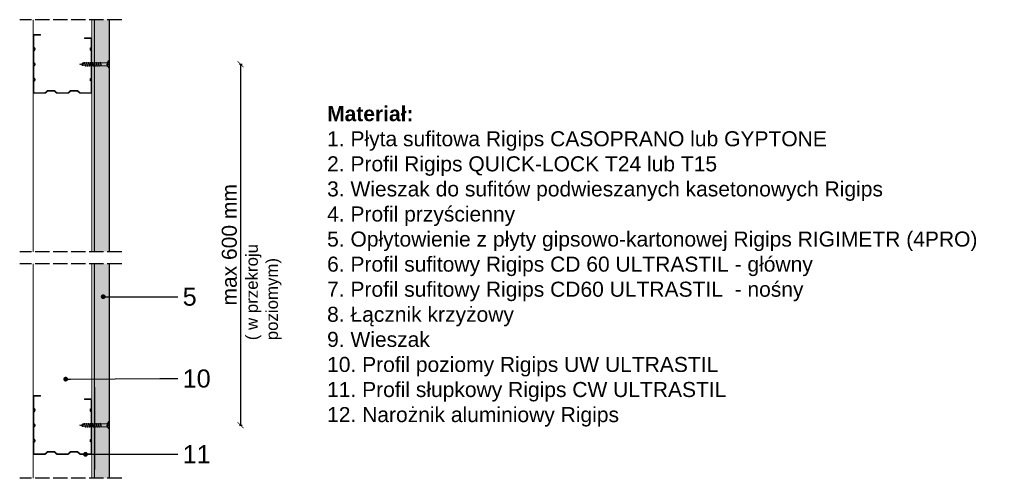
# Model space of a CAD drawing. Header units: millimetres. Extents: x 1837 to 3822, y 1456 to 2447.
# Tile 4 of 8: x 3003 to 3822, y 1513 to 1894. Entities that reach past the tile are written whole.
import ezdxf
from ezdxf import colors
from ezdxf.entities.mleader import LeaderData, LeaderLine
from ezdxf.math import Vec2, Vec3

# ---------------------------------------------------------------- set-up
doc = ezdxf.new("R2010")
doc.units = ezdxf.units.MM
doc.linetypes.add('ACAD_ISO02W100', pattern=[15, 12, -3])
for name, color, linetype, lineweight in [('_RIGIPS AKCESORIA', 7, 'Continuous', 18), ('_RIGIPS G-K', 7, 'Continuous', 25), ('_RIGIPS PROFIL', 7, 'Continuous', 9), ('PRZERYWANA', 7, 'ACAD_ISO02W100', 25)]:
    doc.layers.add(name, color=color, linetype=linetype, lineweight=lineweight)
doc.styles.get("Standard").update_dxf_attribs({"font": 'arial.ttf'})
doc.dimstyles.new('ISO-25', dxfattribs={"dimtxt": 2.5, "dimasz": 2.5, "dimexe": 1.25, "dimexo": 0.625, "dimtad": 1, "dimtxsty": 'Standard', "dimcen": 2.5, "dimadec": 0, "dimazin": 0, "dimtfac": 1, "dimtmove": 0, "dimatfit": 3, "dimfxl": 1, "dimarcsym": 0})

# ---------------------------------------------------------------- blocks, each defined once
blk = doc.blocks.new('CW 50 ULTRASTIL')
h = blk.add_hatch()
h.set_pattern_fill('ANSI31', color=256, scale=0.5, style=0)
h.paths.add_polyline_path([(28.56, 40.65, -0.198912), (28.71, 41), (30.21, 42.51, 0.198912), (30.36, 42.86), (30.36, 48.45, 0.198912), (30.21, 48.8), (28.71, 50.31, -0.198912), (28.56, 50.66), (28.56, 59.85, -0.198912), (28.71, 60.2), (30.21, 61.71, 0.198912), (30.36, 62.06), (30.36, 67.65, 0.198912), (30.21, 68), (28.71, 69.51, -0.198912), (28.56, 69.86), (28.56, 78.31, -0.414214), (29.36, 79.11), (37.68, 79.11, -0.198912), (38.04, 78.96), (38.74, 78.25, 0.198912), (39.1, 78.11), (39.68, 78.11, 0.198912), (40.04, 78.25), (40.74, 78.96, -0.198912), (41.1, 79.11), (50.38, 79.11, -0.198912), (50.74, 78.96), (51.44, 78.25, 0.198912), (51.8, 78.11), (52.38, 78.11, 0.198912), (52.74, 78.25), (53.44, 78.96, -0.198912), (53.8, 79.11), (63.08, 79.11, -0.198912), (63.44, 78.96), (64.14, 78.25, 0.198912), (64.5, 78.11), (65.08, 78.11, 0.198912), (65.44, 78.25), (66.14, 78.96, -0.198912), (66.5, 79.11), (75.66, 79.11, -0.414214), (76.46, 78.31), (76.46, 73.66), (77.01, 73.66), (77.01, 78.86, 0.414214), (76.21, 79.66), (66.5, 79.66, 0.198912), (66.14, 79.51), (65.44, 78.8, -0.198912), (65.08, 78.66), (64.5, 78.66, -0.198912), (64.14, 78.8), (63.44, 79.51, 0.198912), (63.08, 79.66), (53.8, 79.66, 0.198912), (53.44, 79.51), (52.74, 78.8, -0.198912), (52.38, 78.66), (51.8, 78.66, -0.198912), (51.44, 78.8), (50.74, 79.51, 0.198912), (50.38, 79.66), (41.1, 79.66, 0.198912), (40.74, 79.51), (40.04, 78.8, -0.198912), (39.68, 78.66), (39.1, 78.66, -0.198912), (38.74, 78.8), (38.04, 79.51, 0.198912), (37.68, 79.66), (28.81, 79.66, 0.414214), (28.01, 78.86), (28.01, 69.86, 0.198912), (28.16, 69.51), (29.66, 68, -0.198912), (29.81, 67.65), (29.81, 62.06, -0.198912), (29.66, 61.71), (28.16, 60.2, 0.198912), (28.01, 59.85), (28.01, 50.66, 0.198912), (28.16, 50.31), (29.66, 48.8, -0.198912), (29.81, 48.45), (29.81, 42.86, -0.198912), (29.66, 42.51), (28.16, 41, 0.198912), (28.01, 40.65), (28.01, 31.66, 0.414214), (28.81, 30.86), (37.68, 30.86, 0.198912), (38.04, 31), (38.74, 31.71, -0.198912), (39.1, 31.86), (39.68, 31.86, -0.198912), (40.04, 31.71), (40.74, 31, 0.198912), (41.1, 30.86), (50.38, 30.86, 0.198912), (50.74, 31), (51.44, 31.71, -0.198912), (51.8, 31.86), (52.38, 31.86, -0.198912), (52.74, 31.71), (53.44, 31, 0.198912), (53.8, 30.86), (63.08, 30.86, 0.198912), (63.44, 31), (64.14, 31.71, -0.198912), (64.5, 31.86), (65.08, 31.86, -0.198912), (65.44, 31.71), (66.14, 31, 0.198912), (66.5, 30.86), (73.21, 30.86, 0.414214), (74.01, 31.66), (74.01, 36.86), (73.46, 36.86), (73.46, 32.21, -0.414214), (72.66, 31.41), (66.5, 31.41, -0.198912), (66.14, 31.55), (65.44, 32.26, 0.198912), (65.08, 32.41), (64.5, 32.41, 0.198912), (64.14, 32.26), (63.44, 31.55, -0.198912), (63.08, 31.41), (53.8, 31.41, -0.198912), (53.44, 31.55), (52.74, 32.26, 0.198912), (52.38, 32.41), (51.8, 32.41, 0.198912), (51.44, 32.26), (50.74, 31.55, -0.198912), (50.38, 31.41), (41.1, 31.41, -0.198912), (40.74, 31.55), (40.04, 32.26, 0.198912), (39.68, 32.41), (39.1, 32.41, 0.198912), (38.74, 32.26), (38.04, 31.55, -0.198912), (37.68, 31.41), (29.36, 31.41, -0.414214), (28.56, 32.21)])
at = {"layer": '_RIGIPS PROFIL'}
for p, q in [((28.01, 78.86), (28.01, 69.86)), ((28.56, 78.31), (28.56, 69.86)), ((37.68, 79.66), (28.81, 79.66)), ((37.68, 79.11), (29.36, 79.11)), ((38.04, 79.51), (38.74, 78.8)), ((38.04, 78.96), (38.74, 78.25)), ((39.68, 78.66), (39.1, 78.66)), ((39.68, 78.11), (39.1, 78.11)), ((40.74, 79.51), (40.04, 78.8)), ((40.74, 78.96), (40.04, 78.25)), ((50.38, 79.66), (41.1, 79.66)), ((50.38, 79.11), (41.1, 79.11)), ((50.74, 79.51), (51.44, 78.8)), ((50.74, 78.96), (51.44, 78.25)), ((52.38, 78.66), (51.8, 78.66)), ((52.38, 78.11), (51.8, 78.11)), ((53.44, 79.51), (52.74, 78.8)), ((53.44, 78.96), (52.74, 78.25)), ((53.8, 79.66), (63.08, 79.66)), ((53.8, 79.11), (63.08, 79.11)), ((63.44, 79.51), (64.14, 78.8)), ((63.44, 78.96), (64.14, 78.25)), ((65.08, 78.66), (64.5, 78.66)), ((65.08, 78.11), (64.5, 78.11)), ((66.14, 79.51), (65.44, 78.8)), ((66.14, 78.96), (65.44, 78.25)), ((76.21, 79.66), (66.5, 79.66)), ((75.66, 79.11), (66.5, 79.11)), ((76.46, 73.66), (76.46, 78.31)), ((76.46, 73.66), (77.01, 73.66)), ((77.01, 73.66), (77.01, 78.86)), ((29.66, 68), (28.16, 69.51)), ((30.21, 68), (28.71, 69.51)), ((29.81, 67.65), (29.81, 62.06)), ((30.36, 67.65), (30.36, 62.06)), ((28.01, 59.85), (28.01, 50.66)), ((29.66, 61.71), (28.16, 60.2)), ((28.56, 59.85), (28.56, 50.66)), ((30.21, 61.71), (28.71, 60.2)), ((29.66, 48.8), (28.16, 50.31)), ((30.21, 48.8), (28.71, 50.31)), ((29.66, 42.51), (28.16, 41)), ((30.21, 42.51), (28.71, 41)), ((29.81, 42.86), (29.81, 48.45)), ((30.36, 42.86), (30.36, 48.45)), ((28.01, 31.66), (28.01, 40.65)), ((28.56, 32.21), (28.56, 40.65)), ((73.46, 36.86), (73.46, 32.21)), ((73.46, 36.86), (74.01, 36.86)), ((74.01, 36.86), (74.01, 31.66)), ((37.68, 30.86), (28.81, 30.86)), ((37.68, 31.41), (29.36, 31.41)), ((38.04, 31.55), (38.74, 32.26)), ((38.04, 31), (38.74, 31.71)), ((39.68, 32.41), (39.1, 32.41)), ((39.68, 31.86), (39.1, 31.86)), ((40.74, 31.55), (40.04, 32.26)), ((40.74, 31), (40.04, 31.71)), ((50.38, 31.41), (41.1, 31.41)), ((50.38, 30.86), (41.1, 30.86)), ((50.74, 31.55), (51.44, 32.26)), ((50.74, 31), (51.44, 31.71)), ((52.38, 32.41), (51.8, 32.41)), ((52.38, 31.86), (51.8, 31.86)), ((53.44, 31.55), (52.74, 32.26)), ((53.44, 31), (52.74, 31.71)), ((53.8, 31.41), (63.08, 31.41)), ((53.8, 30.86), (63.08, 30.86)), ((63.44, 31.55), (64.14, 32.26)), ((63.44, 31), (64.14, 31.71)), ((65.08, 32.41), (64.5, 32.41)), ((65.08, 31.86), (64.5, 31.86)), ((66.14, 31.55), (65.44, 32.26)), ((66.14, 31), (65.44, 31.71)), ((72.66, 31.41), (66.5, 31.41)), ((73.21, 30.86), (66.5, 30.86))]:
    blk.add_line(p, q, dxfattribs=at)
for centre, radius, start, end in [((28.81, 78.86), 0.8, 90, 180), ((29.36, 78.31), 0.8, 90, 180), ((37.68, 79.16), 0.5, 45, 90), ((37.68, 78.61), 0.5, 45, 90), ((39.1, 79.16), 0.5, 225, 270), ((39.1, 78.61), 0.5, 225, 270), ((39.68, 79.16), 0.5, 270, 315), ((39.68, 78.61), 0.5, 270, 315), ((41.1, 79.16), 0.5, 90, 135), ((41.1, 78.61), 0.5, 90, 135), ((50.38, 79.16), 0.5, 45, 90), ((50.38, 78.61), 0.5, 45, 90), ((51.8, 79.16), 0.5, 225, 270), ((51.8, 78.61), 0.5, 225, 270), ((52.38, 79.16), 0.5, 270, 315), ((52.38, 78.61), 0.5, 270, 315), ((53.8, 79.16), 0.5, 90, 135), ((53.8, 78.61), 0.5, 90, 135), ((63.08, 79.16), 0.5, 45, 90), ((63.08, 78.61), 0.5, 45, 90), ((64.5, 79.16), 0.5, 225, 270), ((64.5, 78.61), 0.5, 225, 270), ((65.08, 79.16), 0.5, 270, 315), ((65.08, 78.61), 0.5, 270, 315), ((66.5, 79.16), 0.5, 90, 135), ((66.5, 78.61), 0.5, 90, 135), ((75.66, 78.31), 0.8, 0, 90), ((76.21, 78.86), 0.8, 0, 90), ((28.51, 69.86), 0.5, 180, 225), ((29.06, 69.86), 0.5, 180, 225), ((29.31, 67.65), 0.5, 0, 45), ((29.86, 67.65), 0.5, 0, 45), ((28.51, 59.85), 0.5, 135, 180), ((29.06, 59.85), 0.5, 135, 180), ((29.31, 62.06), 0.5, 315, 0), ((29.86, 62.06), 0.5, 315, 0), ((28.51, 50.66), 0.5, 180, 225), ((29.06, 50.66), 0.5, 180, 225), ((28.51, 40.65), 0.5, 135, 180), ((29.06, 40.65), 0.5, 135, 180), ((29.31, 48.45), 0.5, 0, 45), ((29.31, 42.86), 0.5, 315, 0), ((29.86, 48.45), 0.5, 0, 45), ((29.86, 42.86), 0.5, 315, 0), ((28.81, 31.66), 0.8, 180, 270), ((29.36, 32.21), 0.8, 180, 270), ((37.68, 31.91), 0.5, 270, 315), ((37.68, 31.36), 0.5, 270, 315), ((39.1, 31.91), 0.5, 90, 135), ((39.1, 31.36), 0.5, 90, 135), ((39.68, 31.91), 0.5, 45, 90), ((39.68, 31.36), 0.5, 45, 90), ((41.1, 31.91), 0.5, 225, 270), ((41.1, 31.36), 0.5, 225, 270), ((50.38, 31.91), 0.5, 270, 315), ((50.38, 31.36), 0.5, 270, 315), ((51.8, 31.91), 0.5, 90, 135), ((51.8, 31.36), 0.5, 90, 135), ((52.38, 31.91), 0.5, 45, 90), ((52.38, 31.36), 0.5, 45, 90), ((53.8, 31.91), 0.5, 225, 270), ((53.8, 31.36), 0.5, 225, 270), ((63.08, 31.91), 0.5, 270, 315), ((63.08, 31.36), 0.5, 270, 315), ((64.5, 31.91), 0.5, 90, 135), ((64.5, 31.36), 0.5, 90, 135), ((65.08, 31.91), 0.5, 45, 90), ((65.08, 31.36), 0.5, 45, 90), ((66.5, 31.91), 0.5, 225, 270), ((66.5, 31.36), 0.5, 225, 270), ((72.66, 32.21), 0.8, 270, 0), ((73.21, 31.66), 0.8, 270, 0)]:
    blk.add_arc(centre, radius, start, end, dxfattribs=at)
blk = doc.blocks.new('TN 25')
at = {"layer": '_RIGIPS AKCESORIA'}
for p, q in [((0, -0.84), (0, 7.16)), ((0, 7.16), (0.46, 7.16)), ((0.46, 4.78), (0, 4.78)), ((0, 3.5), (1.77, 3.5)), ((0, 2.83), (1.77, 2.83)), ((0.46, 1.64), (0, 1.64)), ((0.46, 7.16), (0.46, 4.78)), ((0.46, -0.84), (0.46, 1.64)), ((1.77, 3.5), (1.77, 4.2)), ((1.77, 2.83), (1.77, 2.18)), ((3.02, 4.46), (8.47, 4.46)), ((7.49, 2.01), (3.55, 2.01)), ((7.12, 4.46), (7.12, 3.18)), ((8.03, 2.01), (7.12, 4.46)), ((7.12, 3.18), (7.65, 1.53)), ((7.65, 1.53), (8.03, 2.01)), ((9.41, 2.01), (8.03, 2.01)), ((8.47, 4.46), (8.79, 5)), ((9.61, 1.51), (8.47, 4.46)), ((8.79, 5), (9.93, 2.01)), ((9, 4.46), (10.1, 4.46)), ((9.93, 2.01), (9.61, 1.51)), ((11.04, 2.01), (9.93, 2.01)), ((10.1, 4.46), (10.41, 5)), ((11.23, 1.51), (10.1, 4.46)), ((10.41, 5), (11.56, 2.01)), ((10.62, 4.46), (11.67, 4.46)), ((11.56, 2.01), (11.23, 1.51)), ((12.61, 2.01), (11.56, 2.01)), ((11.67, 4.46), (11.99, 5)), ((12.81, 1.51), (11.67, 4.46)), ((11.99, 5), (13.14, 2.01)), ((12.2, 4.46), (13.21, 4.46)), ((13.14, 2.01), (12.81, 1.51)), ((14.15, 2.01), (13.14, 2.01)), ((13.21, 4.46), (13.52, 5)), ((14.34, 1.51), (13.21, 4.46)), ((13.52, 5), (14.67, 2.01)), ((13.73, 4.46), (14.8, 4.46)), ((14.67, 2.01), (14.34, 1.51)), ((15.74, 2.01), (14.67, 2.01)), ((14.8, 4.46), (15.12, 5)), ((15.94, 1.51), (14.8, 4.46)), ((15.12, 5), (16.26, 2.01)), ((15.33, 4.46), (16.42, 4.46)), ((16.26, 2.01), (15.94, 1.51)), ((17.36, 2.01), (16.26, 2.01)), ((16.42, 4.46), (16.73, 5)), ((17.55, 1.51), (16.42, 4.46)), ((16.73, 5), (17.88, 2.01)), ((16.94, 4.46), (17.99, 4.46)), ((17.88, 2.01), (17.55, 1.51)), ((18.93, 2.01), (17.88, 2.01)), ((17.99, 4.46), (18.31, 5)), ((19.13, 1.51), (17.99, 4.46)), ((18.31, 5), (19.45, 2.01)), ((18.52, 4.46), (19.68, 4.46)), ((19.45, 2.01), (19.13, 1.51)), ((19.45, 2.01), (20.62, 2.01)), ((19.68, 4.46), (20, 5)), ((20.82, 1.51), (19.68, 4.46)), ((20, 5), (21.14, 2.01)), ((20.21, 4.46), (20.7, 4.46)), ((20.7, 4.46), (22.28, 3.98)), ((21.14, 2.01), (20.82, 1.51)), ((21.14, 2.01), (21.81, 2.12)), ((21.85, 1.83), (21.67, 3.28)), ((21.67, 3.28), (22.14, 2.4)), ((22.14, 2.4), (21.85, 1.83)), ((22.7, 2.36), (22.14, 2.4)), ((22.28, 3.98), (22.56, 4.37)), ((22.7, 2.36), (22.28, 3.98)), ((22.56, 4.37), (23.03, 2.71)), ((23.03, 2.71), (22.7, 2.36)), ((22.71, 3.85), (25, 3.24)), ((25, 3.24), (23.03, 2.71)), ((0, -0.84), (0.46, -0.84))]:
    blk.add_line(p, q, dxfattribs=at)
for centre, major_axis, ratio, start_param, end_param in [((3.09, 7.67), (0.17, 3.2), 0.826134, 1.773653, 3.180586), ((-0.04, 0.9), (0, 3.93), 0.848176, -0.720942, -0.151112), ((3.37, -1.57), (0.28, 3.57), 0.832181, 0.035984, 1.430787), ((-2.73, 15.91), (0, 14.76), 0.848176, 3.399396, 3.475072), ((0.59, 4.62), (0, 2.81), 0.848176, 3.475072, 3.862535), ((1.66, 3.18), (0, 0.895), 0.848176, -1.552777, -0.720942), ((1.66, 3.18), (0, 0.895), 0.848176, 3.862535, 4.730408)]:
    blk.add_ellipse(centre, major_axis=major_axis, ratio=ratio, start_param=start_param, end_param=end_param, dxfattribs=at)
blk = doc.blocks.new('_ArchTick')
at = {"color": 0, "linetype": 'ByBlock', "const_width": 0.15}
blk.add_lwpolyline([(-0.5, -0.5), (0.5, 0.5)], dxfattribs=at)
blk = doc.blocks.new('*D19')
at = {"layer": '_RIGIPS PROFIL', "color": 0, "lineweight": -2, "transparency": 16777216}
for p, q in [((3186.05, 1857.24), (3188.3, 1857.24)), ((3187.05, 1857.24), (3187.05, 1557.24)), ((3186.05, 1557.24), (3188.3, 1557.24))]:
    blk.add_line(p, q, dxfattribs=at)
at = {"layer": 'Defpoints', "color": 0, "transparency": 16777216}
for p in [(3110.24, 1857.24), (3110.24, 1557.24), (3187.05, 1557.24)]:
    blk.add_point(p, dxfattribs=at)
at = {"layer": '_RIGIPS PROFIL', "color": 0, "lineweight": -2, "transparency": 16777216, "xscale": 5, "yscale": 5, "zscale": 5}
for p, rotation in [((3187.05, 1857.24), 90), ((3187.05, 1557.24), 270)]:
    blk.add_blockref('_ArchTick', p, dxfattribs=dict(at, rotation=rotation))
at = {"layer": '_RIGIPS PROFIL', "color": 0, "transparency": 16777216, "insert": (3177.67, 1707.24), "char_height": 12.5, "attachment_point": 5, "rotation": 90}
blk.add_mtext('max 600 mm ', dxfattribs=at)
blk = doc.blocks.new('_Dot')
at = {"color": 0, "linetype": 'ByBlock', "lineweight": -2}
blk.add_line((-0.5, 0), (-1, 0), dxfattribs=at)
at = {"color": 0, "linetype": 'ByBlock', "const_width": 0.5}
blk.add_lwpolyline([(-0.25, 0, 1), (0.25, 0, 1)], format="xyb", close=True, dxfattribs=at)

msp = doc.modelspace()

# ---------------------------------------------------------------- hatches: boundary and pattern name
at = {"layer": '_RIGIPS G-K'}
h = msp.add_hatch(dxfattribs=at)
h.set_pattern_fill('DOTS', color=256, scale=2, angle=-135, style=0)
h.set_pattern_definition([(225, (1539.6748, 4314.4615), (1.122532, -3.367596), [0, -3.175])])
h.paths.add_polyline_path([(3065.669, 1701.548), (3078.169, 1701.548), (3078.169, 1894.33), (3065.669, 1894.33)])
h.paths.add_polyline_path([(3078.169, 1691.548), (3065.669, 1691.548), (3065.669, 1513.216), (3078.169, 1513.216)])

# ---------------------------------------------------------------- linework, layer by layer
for p, q in [((3065.669, 1701.548), (3065.669, 1894.33)), ((3078.169, 1701.548), (3078.169, 1894.33)), ((3065.669, 1513.216), (3065.669, 1691.548)), ((3078.169, 1513.216), (3078.169, 1691.548)), ((3065.669, 1589.04), (3065.669, 1520.475))]:
    msp.add_line(p, q, dxfattribs=at)
at = {"layer": '_RIGIPS PROFIL'}
for p, q in [((3014.569, 1894.33), (3014.569, 1701.548)), ((3063.469, 1894.33), (3063.469, 1701.548)), ((3014.569, 1691.548), (3014.569, 1513.216)), ((3063.469, 1691.548), (3063.469, 1513.216))]:
    msp.add_line(p, q, dxfattribs=at)
at = {"layer": 'PRZERYWANA'}
for p, q in [((3088.169, 1894.33), (3003.419, 1894.33)), ((3088.169, 1701.548), (3003.419, 1701.548)), ((3088.169, 1691.548), (3003.419, 1691.548)), ((3088.169, 1513.216), (3003.419, 1513.216))]:
    msp.add_line(p, q, dxfattribs=at)

# ---------------------------------------------------------------- block references
at = {"rotation": 180}
for p in [(3078.169, 1860.479), (3078.169, 1560.479)]:
    msp.add_blockref('TN 25', p, dxfattribs=at)
at = {"layer": '_RIGIPS PROFIL', "rotation": 90}
for p in [(3094.276, 1805.126), (3094.276, 1505.126)]:
    msp.add_blockref('CW 50 ULTRASTIL', p, dxfattribs=at)

# ---------------------------------------------------------------- texts
at = {"layer": '_RIGIPS PROFIL', "insert": (3258.898, 1822.473), "char_height": 12.5, "attachment_point": 1}
msp.add_mtext_dynamic_manual_height_columns('{\\fArial|b1|i0|c238|p34;Materiał:\\P}1. Płyta sufitowa Rigips CASOPRANO lub GYPTONE\\P2. Profil Rigips QUICK-LOCK T24 lub T15\\P3. Wieszak do sufitów podwieszanych kasetonowych Rigips\\P4. Profil przyścienny\\P5. Opłytowienie z płyty gipsowo-kartonowej Rigips RIGIMETR (4PRO)\\P6. Profil sufitowy Rigips CD 60 ULTRASTIL - główny\\P7. Profil sufitowy Rigips CD60 ULTRASTIL  - nośny\\P8. Łącznik krzyżowy\\P9. Wieszak\\P10. Profil poziomy Rigips UW ULTRASTIL\\P11. Profil słupkowy Rigips CW ULTRASTIL\\P12. Narożnik aluminiowy Rigips', width=1306.57762, gutter_width=12.5, heights=[0], dxfattribs=at)
at = {"layer": '_RIGIPS PROFIL'}
note = msp.add_mtext_dynamic_manual_height_columns('( w przekroju\\P', width=84.71839, gutter_width=0, heights=[29.948, 0], dxfattribs=dict(at, insert=(3191.316, 1627.972), char_height=10, attachment_point=1, rotation=90))
for column, words in zip(note.columns.linked_columns, ['poziomym)']):
    column.text = words

# ---------------------------------------------------------------- dimensions: what is measured, and where the dimension line sits
dim = msp.add_linear_dim(base=(3187.051, 1557.236), p1=(3110.236, 1857.236), p2=(3110.236, 1557.236), angle=90, text='max 600 mm ', dimstyle='ISO-25', override={"dimtxt": 12.5, "dimasz": 5, "dimgap": 3, "dimblk1": 'ArchTick', "dimblk2": 'ArchTick', "dimsah": 1, "dimfxlon": 1}, dxfattribs=at)
dim.commit()
dim.dimension.update_dxf_attribs({"geometry": '*D19', "text_midpoint": (3177.669, 1707.236)})

# ---------------------------------------------------------------- leaders
ml = msp.add_multileader_mtext('Standard', dxfattribs=at)
ml.set_content('5', color=256)
ml.set_leader_properties()
ml.set_arrow_properties(name='DOT')
ml.build(insert=Vec2(0, 0))
ml.multileader.update_dxf_attribs({"dogleg_length": 15})
ctx = ml.context
ctx.base_point, ctx.char_height, ctx.landing_gap_size, ctx.plane_origin = Vec3(3134.849, 1664.063), 15, 4, Vec3(3062.809, 1721.103)
notes = []
notes.append((ctx, [(0, (1, 1, 0), (3119.849, 1664.063), (1, 0), 15, [(0, [(3072.8, 1664.109)], 0, [])])]))
ctx.mtext.insert, ctx.mtext.flow_direction = Vec3(3138.849, 1671.691), 5
ml = msp.add_multileader_mtext('Standard', dxfattribs=at)
ml.set_content('10', color=256)
ml.set_leader_properties()
ml.set_arrow_properties(name='DOT')
ml.build(insert=Vec2(0, 0))
ml.multileader.update_dxf_attribs({"dogleg_length": 15})
ctx = ml.context
ctx.base_point, ctx.char_height, ctx.landing_gap_size, ctx.plane_origin = Vec3(3134.849, 1596.022), 15, 4, Vec3(3062.809, 1653.063)
notes.append((ctx, [(0, (1, 1, 0), (3119.849, 1596.022), (1, 0), 15, [(0, [(3041.679, 1595.634)], 0, [])])]))
ctx.mtext.insert, ctx.mtext.flow_direction = Vec3(3138.849, 1603.65), 5
ml = msp.add_multileader_mtext('Standard', dxfattribs=at)
ml.set_content('11', color=256)
ml.set_leader_properties()
ml.set_arrow_properties(name='DOT')
ml.build(insert=Vec2(0, 0))
ml.multileader.update_dxf_attribs({"dogleg_length": 15})
ctx = ml.context
ctx.base_point, ctx.char_height, ctx.landing_gap_size, ctx.plane_origin = Vec3(3134.849, 1533.267), 15, 4, Vec3(3062.809, 1587.494)
notes.append((ctx, [(0, (1, 1, 0), (3119.849, 1533.267), (1, 0), 15, [(0, [(3058.122, 1533.136)], 0, [])])]))
ctx.mtext.insert, ctx.mtext.flow_direction = Vec3(3138.849, 1540.767), 5
for ctx, leaders in notes:
    for number, flags, end, landing, length, lines in leaders:
        leader = LeaderData()
        leader.index, (leader.has_last_leader_line, leader.has_dogleg_vector, leader.attachment_direction) = number, flags
        leader.last_leader_point, leader.dogleg_vector, leader.dogleg_length = Vec3(end), Vec3(landing), length
        for number, points, colour, breaks in lines:
            line = LeaderLine()
            line.index, line.vertices, line.color, line.breaks = number, Vec3.list(points), colors.encode_raw_color(colour), breaks
            leader.lines.append(line)
        ctx.leaders.append(leader)

doc.saveas('drawing.dxf')
